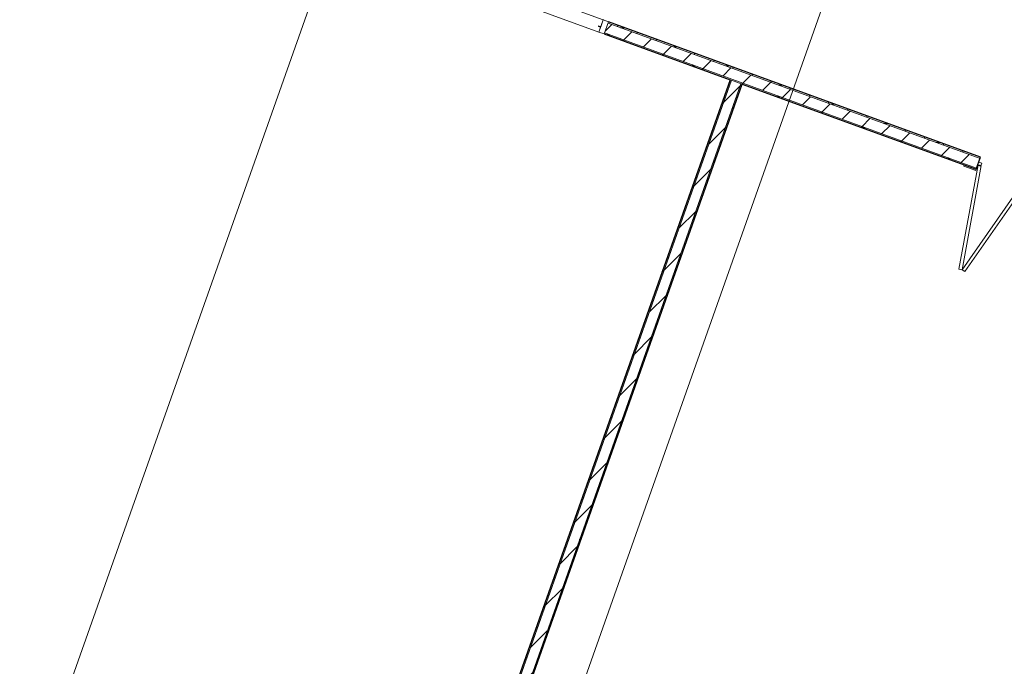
# Model space of a CAD drawing. Header units: millimetres. Extents: x 1512 to 2105, y 794 to 1149.
# Tile 172 of 256: x 1766.29 to 1774, y 1074.55 to 1079.61. Entities that reach past the tile are written whole.
import ezdxf

# ---------------------------------------------------------------- set-up
doc = ezdxf.new("R2010")
doc.units = ezdxf.units.MM
for name, color, linetype, lineweight in [('A-DOOR', 31, 'Continuous', 9), ('A-DOOR-FRAM', 31, 'Continuous', 9), ('A-WALL', 113, 'Continuous', 9), ('A-WALL-PATT', 111, 'Continuous', 25), ('G-ANNO-SYMB', 111, 'Continuous', 9)]:
    doc.layers.add(name, color=color, linetype=linetype, lineweight=lineweight)
pattern_1 = [(45, (1895.92745, 1080.89862), (-0.21213203, 0.21213203), []), (135, (1895.92745, 1080.89862), (-0.21213203, -0.21213203), [])]
pattern_2 = [(0, (1895.92745, 1080.89862), (0, 0.15), []), (90, (1895.92745, 1080.89862), (-0.15, 9e-18), [])]
pattern_3 = [(45, (1895.92745, 1080.89862), (-0.10606602, 0.10606602), [])]

# ---------------------------------------------------------------- blocks, each defined once
blk = doc.blocks.new('5-panel_Bi-fold_external_door_10806 - Type 1-V7-اول')
at = {"layer": 'A-DOOR'}
for p, q in [((-2.331, 0.0516), (2.581, 0.0516)), ((2.581, 0.0538), (2.581, 0.0516)), ((2.581, 0.0516), (2.581, -0.05)), ((2.625, 0.0516), (2.581, 0.0516)), ((2.581, 0.0516), (2.581, -0.0065)), ((2.625, -0.05), (2.625, 0.0516)), ((-2.331, -0.05), (2.581, -0.05)), ((2.562, -0.007), (2.562, -0.0097)), ((2.581, -0.0065), (2.5625, -0.0065)), ((2.5625, -0.0102), (2.581, -0.0102)), ((2.581, -0.0102), (2.581, -0.05)), ((2.581, -0.05), (2.625, -0.05))]:
    blk.add_line(p, q, dxfattribs=at)
for centre, start, end in [((2.5625, -0.007), 90, 180), ((2.5625, -0.0097), 180, 270)]:
    blk.add_arc(centre, 0.0005, start, end, dxfattribs=at)
blk = doc.blocks.new('5_Panel_Bi-Fold_Door_Metric_7271 - 2500 x 4300-230033-اول')
at = {"layer": 'A-DOOR'}
for p, q in [((-2.0966, 0.0674), (-1.8403, 0.8569)), ((-1.8162, 0.8491), (-2.0724, 0.0596)), ((-1.8403, 0.8569), (-1.8162, 0.8491)), ((-1.792, 0.8519), (-1.8162, 0.8491)), ((-1.8162, 0.8491), (-1.72, 0.0247)), ((-1.6958, 0.0275), (-1.792, 0.8519)), ((-1.6958, 0.0275), (-1.5996, 0.8519)), ((-1.5754, 0.8491), (-1.6717, 0.0247)), ((-1.5996, 0.8519), (-1.5754, 0.8491)), ((1.6958, 0.0311), (1.9106, 0.8328)), ((1.9348, 0.8264), (1.72, 0.0247)), ((1.9106, 0.8328), (1.9348, 0.8264)), ((1.9589, 0.8304), (1.9348, 0.8264)), ((1.9348, 0.8264), (2.0724, 0.0079)), ((2.0966, 0.0119), (1.9589, 0.8304)), ((-2.0724, 0.0596), (-2.0966, 0.0674)), ((-1.72, 0.0247), (-1.6958, 0.0275)), ((-1.6717, 0.0247), (-1.6958, 0.0275)), ((1.72, 0.0247), (1.6958, 0.0311)), ((2.0724, 0.0079), (2.0966, 0.0119))]:
    blk.add_line(p, q, dxfattribs=at)
at = {"layer": 'A-DOOR', "lineweight": 18}
for p, q in [((-2.1, 0.06), (-2.2, 0.06)), ((-2.2, 0.06), (-2.2, 0.05)), ((-2.2, 0.05), (-2.1, 0.05)), ((-2.1, 0.05), (-2.1, 0.06)), ((2.2, 0.06), (2.1, 0.06)), ((2.1, 0.06), (2.1, 0.05)), ((2.1, 0.05), (2.2, 0.05)), ((2.2, 0.05), (2.2, 0.06))]:
    blk.add_line(p, q, dxfattribs=at)
at = {"layer": 'A-DOOR-FRAM'}
for p, q in [((-2.075, 0.015), (-2.1, 0.015)), ((-2.1, 0.015), (-2.1, -0.01)), ((-2.075, -0.01), (-2.075, 0.015)), ((2.1, 0.015), (2.075, 0.015)), ((2.075, 0.015), (2.075, -0.01)), ((2.1, -0.01), (2.1, 0.015)), ((-2.1, -0.01), (-2.075, -0.01)), ((2.075, -0.01), (2.1, -0.01))]:
    blk.add_line(p, q, dxfattribs=at)

msp = doc.modelspace()

# ---------------------------------------------------------------- hatches: boundary and pattern name
at = {"layer": 'A-WALL-PATT', "lineweight": 9}
h = msp.add_hatch(dxfattribs=at)
h.set_pattern_fill('FP_4', color=256, style=0, pattern_type=2)
h.set_pattern_definition(pattern_3)
h.paths.add_polyline_path([(1778.6615, 1076.6743), (1778.7962, 1076.7104), (1777.7602, 1077.0875), (1777.7328, 1077.0123)], flags=0)
h.paths.add_polyline_path([(1773.7861, 1078.4488), (1773.8134, 1078.524), (1770.9004, 1079.5843), (1770.873, 1079.5091), (1771.0644, 1079.4394)], flags=0)
h.paths.add_polyline_path([(1766.1746, 1081.2192), (1766.2019, 1081.2944), (1740.8534, 1090.5205), (1740.826, 1090.4453), (1766.1712, 1081.2204)], flags=0)
h = msp.add_hatch(dxfattribs=at)
h.set_pattern_fill('FP_3', color=256, style=0, pattern_type=2)
h.set_pattern_definition(pattern_2)
h.paths.add_polyline_path([(1778.6651, 1076.7581), (1778.682, 1076.7626), (1777.7636, 1077.0969), (1777.7602, 1077.0875)], flags=0)
h.paths.add_polyline_path([(1773.8134, 1078.524), (1773.8169, 1078.5334), (1770.9038, 1079.5937), (1770.9004, 1079.5843), (1771.0644, 1079.5246)], flags=0)
h.paths.add_polyline_path([(1766.2019, 1081.2944), (1766.2054, 1081.3038), (1740.8568, 1090.5299), (1740.8534, 1090.5205), (1766.172, 1081.3053)], flags=0)
h = msp.add_hatch(dxfattribs=at)
h.set_pattern_fill('FP_2', color=256, style=0, pattern_type=2)
h.set_pattern_definition(pattern_1)
h.paths.add_polyline_path([(1778.661, 1076.6638), (1778.6779, 1076.6684), (1777.7328, 1077.0123), (1777.7294, 1077.0029)], flags=0)
h.paths.add_polyline_path([(1773.7827, 1078.4394), (1773.7861, 1078.4488), (1770.873, 1079.5091), (1770.8696, 1079.4997), (1771.95, 1079.1064)], flags=0)
h.paths.add_polyline_path([(1766.1712, 1081.2098), (1766.1746, 1081.2192), (1764.9045, 1081.6815), (1740.826, 1090.4453), (1740.8226, 1090.4359), (1766.1097, 1081.2321)], flags=0)
h = msp.add_hatch(dxfattribs=at)
h.set_pattern_fill('FP_2', color=256, style=0, pattern_type=2)
h.set_pattern_definition(pattern_1)
h.paths.add_polyline_path([(1766.4303, 1063.7846), (1769.3089, 1071.9156), (1769.2994, 1071.9189), (1766.4209, 1063.7879)], flags=0)
h.paths.add_polyline_path([(1769.5632, 1072.6339), (1771.8655, 1079.1372), (1771.8561, 1079.1406), (1769.5537, 1072.6372)], flags=0)
h = msp.add_hatch(dxfattribs=at)
h.set_pattern_fill('FP_4', color=256, style=0, pattern_type=2)
h.set_pattern_definition(pattern_3)
h.paths.add_polyline_path([(1766.5058, 1063.7579), (1769.3843, 1071.8889), (1769.3089, 1071.9156), (1766.4303, 1063.7846), (1766.4444, 1063.7796)], flags=0)
h.paths.add_polyline_path([(1769.6386, 1072.6072), (1771.9406, 1079.1099), (1771.8655, 1079.1372), (1769.5632, 1072.6339)], flags=0)
h = msp.add_hatch(dxfattribs=at)
h.set_pattern_fill('FP_3', color=256, style=0, pattern_type=2)
h.set_pattern_definition(pattern_2)
h.paths.add_polyline_path([(1766.5152, 1063.7545), (1769.3937, 1071.8855), (1769.3843, 1071.8889), (1766.5058, 1063.7579)], flags=0)
h.paths.add_polyline_path([(1769.648, 1072.6039), (1771.95, 1079.1064), (1771.9406, 1079.1099), (1769.6386, 1072.6072)], flags=0)

# ---------------------------------------------------------------- linework, layer by layer
at = {"layer": 'A-WALL'}
for p, q in [((1773.8134, 1078.524), (1770.9004, 1079.5843)), ((1773.7861, 1078.4488), (1770.873, 1079.5091)), ((1769.5632, 1072.6339), (1771.8655, 1079.1372)), ((1769.6386, 1072.6072), (1771.9406, 1079.1099)), ((1771.95, 1079.1064), (1771.8655, 1079.1372))]:
    msp.add_line(p, q, dxfattribs=at)
at = {"layer": 'A-WALL', "lineweight": 25}
for p, q in [((1773.8169, 1078.5334), (1770.9038, 1079.5937)), ((1770.8696, 1079.4997), (1771.8561, 1079.1406)), ((1769.648, 1072.6039), (1771.95, 1079.1064)), ((1771.8561, 1079.1406), (1769.6665, 1072.9559)), ((1771.95, 1079.1064), (1773.7827, 1078.4394)), ((1773.7827, 1078.4394), (1773.8169, 1078.5334))]:
    msp.add_line(p, q, dxfattribs=at)
at = {"layer": 'G-ANNO-SYMB', "color": 1}
for p, q in [((1791.302, 1132.5977), (1759.0524, 1041.5022)), ((1766.5624, 1074.0638), (1774.1898, 1095.6089))]:
    msp.add_line(p, q, dxfattribs=at)

# ---------------------------------------------------------------- block references
at = {"layer": 'A-DOOR'}
for name, p, rotation in [('5-panel_Bi-fold_external_door_10806 - Type 1-V7-اول', (1768.42, 1080.4445), 339.9999999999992), ('5_Panel_Bi-Fold_Door_Metric_7271 - 2500 x 4300-230033-اول', (1775.7731, 1077.7682), 159.9999999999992)]:
    msp.add_blockref(name, p, dxfattribs=dict(at, rotation=rotation))

doc.saveas('drawing.dxf')
